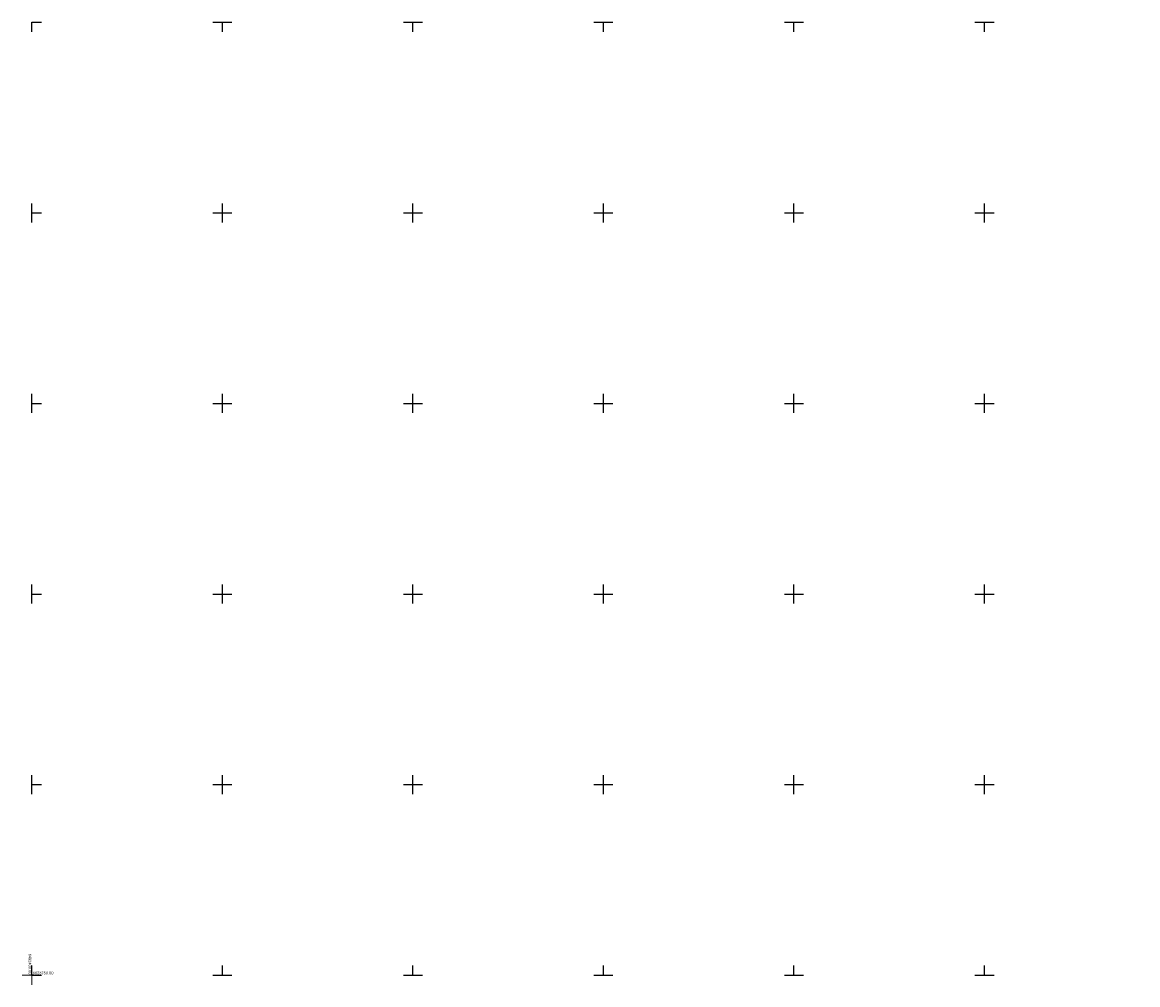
# Model space of a CAD drawing. Header units: metres. Extents: x 6492398 to 6493205, y 6023748 to 6024005.
# Tile 1 of 8: x 6492398 to 6492690, y 6023748 to 6024000. Entities that reach past the tile are written whole.
import ezdxf
from ezdxf.enums import TextEntityAlignment as Align

# ---------------------------------------------------------------- set-up
doc = ezdxf.new("R2010")
doc.units = ezdxf.units.M
doc.linetypes.add('219-1000', pattern=[0])
doc.layers.get('0').update_dxf_attribs({"color": 2, "lineweight": 5})
doc.styles.get("Standard").update_dxf_attribs({"font": 'Working1250', "width": 0.75})

# ---------------------------------------------------------------- blocks, each defined once
blk = doc.blocks.new('RAMKA500K')
at = {"color": 0}
for p, q in [((0, 247.5), (0, 250)), ((0, 250), (2.5, 250)), ((47.5, 250), (52.5, 250)), ((50, 247.5), (50, 250)), ((97.5, 250), (102.5, 250)), ((100, 247.5), (100, 250)), ((147.5, 250), (152.5, 250)), ((150, 247.5), (150, 250)), ((197.5, 250), (202.5, 250)), ((200, 247.5), (200, 250)), ((247.5, 250), (252.5, 250)), ((250, 247.5), (250, 250)), ((297.5, 250), (302.5, 250)), ((300, 247.5), (300, 250)), ((347.5, 250), (352.5, 250)), ((350, 247.5), (350, 250)), ((397.5, 250), (400, 250)), ((400, 247.5), (400, 250)), ((0, 197.5), (0, 202.5)), ((50, 197.5), (50, 202.5)), ((100, 197.5), (100, 202.5)), ((150, 197.5), (150, 202.5)), ((200, 197.5), (200, 202.5)), ((250, 197.5), (250, 202.5)), ((300, 197.5), (300, 202.5)), ((350, 197.5), (350, 202.5)), ((400, 197.5), (400, 202.5)), ((0, 200), (2.5, 200)), ((47.5, 200), (52.5, 200)), ((97.5, 200), (102.5, 200)), ((147.5, 200), (152.5, 200)), ((197.5, 200), (202.5, 200)), ((247.5, 200), (252.5, 200)), ((297.5, 200), (302.5, 200)), ((347.5, 200), (352.5, 200)), ((397.5, 200), (400, 200)), ((0, 147.5), (0, 152.5)), ((50, 147.5), (50, 152.5)), ((100, 147.5), (100, 152.5)), ((150, 147.5), (150, 152.5)), ((200, 147.5), (200, 152.5)), ((250, 147.5), (250, 152.5)), ((300, 147.5), (300, 152.5)), ((350, 147.5), (350, 152.5)), ((400, 147.5), (400, 152.5)), ((0, 150), (2.5, 150)), ((47.5, 150), (52.5, 150)), ((97.5, 150), (102.5, 150)), ((147.5, 150), (152.5, 150)), ((197.5, 150), (202.5, 150)), ((247.5, 150), (252.5, 150)), ((297.5, 150), (302.5, 150)), ((347.5, 150), (352.5, 150)), ((397.5, 150), (400, 150)), ((0, 97.5), (0, 102.5)), ((50, 97.5), (50, 102.5)), ((100, 97.5), (100, 102.5)), ((150, 97.5), (150, 102.5)), ((200, 97.5), (200, 102.5)), ((250, 97.5), (250, 102.5)), ((300, 97.5), (300, 102.5)), ((350, 97.5), (350, 102.5)), ((400, 97.5), (400, 102.5)), ((0, 100), (2.5, 100)), ((47.5, 100), (52.5, 100)), ((97.5, 100), (102.5, 100)), ((147.5, 100), (152.5, 100)), ((197.5, 100), (202.5, 100)), ((247.5, 100), (252.5, 100)), ((297.5, 100), (302.5, 100)), ((347.5, 100), (352.5, 100)), ((397.5, 100), (400, 100)), ((0, 47.5), (0, 52.5)), ((0, 50), (2.5, 50)), ((47.5, 50), (52.5, 50)), ((50, 47.5), (50, 52.5)), ((97.5, 50), (102.5, 50)), ((100, 47.5), (100, 52.5)), ((147.5, 50), (152.5, 50)), ((150, 47.5), (150, 52.5)), ((197.5, 50), (202.5, 50)), ((200, 47.5), (200, 52.5)), ((247.5, 50), (252.5, 50)), ((250, 47.5), (250, 52.5)), ((297.5, 50), (302.5, 50)), ((300, 47.5), (300, 52.5)), ((347.5, 50), (352.5, 50)), ((350, 47.5), (350, 52.5)), ((397.5, 50), (400, 50)), ((400, 47.5), (400, 52.5)), ((0, 0), (0, 2.5)), ((0, 0), (2.5, 0)), ((47.5, 0), (52.5, 0)), ((50, 0), (50, 2.5)), ((97.5, 0), (102.5, 0)), ((100, 0), (100, 2.5)), ((147.5, 0), (152.5, 0)), ((150, 0), (150, 2.5)), ((197.5, 0), (202.5, 0)), ((200, 0), (200, 2.5)), ((247.5, 0), (252.5, 0)), ((250, 0), (250, 2.5)), ((297.5, 0), (302.5, 0)), ((300, 0), (300, 2.5)), ((347.5, 0), (352.5, 0)), ((350, 0), (350, 2.5)), ((397.5, 0), (400, 0)), ((400, 0), (400, 2.5))]:
    blk.add_line(p, q, dxfattribs=at)

msp = doc.modelspace()

# ---------------------------------------------------------------- linework, layer by layer
at = {"layer": 'Pieczątka na wyrysie', "color": 7, "linetype": 'CONTINUOUS', "lineweight": 13, "flags": 128}
for points in [[(6492400, 6023750), (6492400, 6023752.5)], [(6492397.5, 6023750), (6492402.5, 6023750)], [(6492400, 6023750), (6492400, 6023747.5)]]:
    msp.add_lwpolyline(points, dxfattribs=at)
at = {"layer": 'Pieczątka na wyrysie', "color": 7, "linetype": '219-1000', "lineweight": 25, "flags": 128}
msp.add_lwpolyline([(6492400.225, 6023750), (6492400.225, 6023750.2)], dxfattribs=at)

# ---------------------------------------------------------------- block references
at = {"layer": 'Wstawianie ramki sekcyjnej z opisem', "color": 7, "linetype": 'CONTINUOUS', "lineweight": 13}
msp.add_blockref('RAMKA500K', (6492400, 6023750), dxfattribs=at)

# ---------------------------------------------------------------- texts
at = {"layer": 'Pieczątka na wyrysie', "color": 7, "linetype": 'CONTINUOUS', "lineweight": 13, "width": 0.9}
msp.add_text('6492400.00', height=0.75, rotation=270, dxfattribs=at).set_placement((6492399.15, 6023750.19), align=Align.RIGHT)
msp.add_text('6023750.00', height=0.75, dxfattribs=at).set_placement((6492400.23, 6023750.2))

doc.saveas('drawing.dxf')
